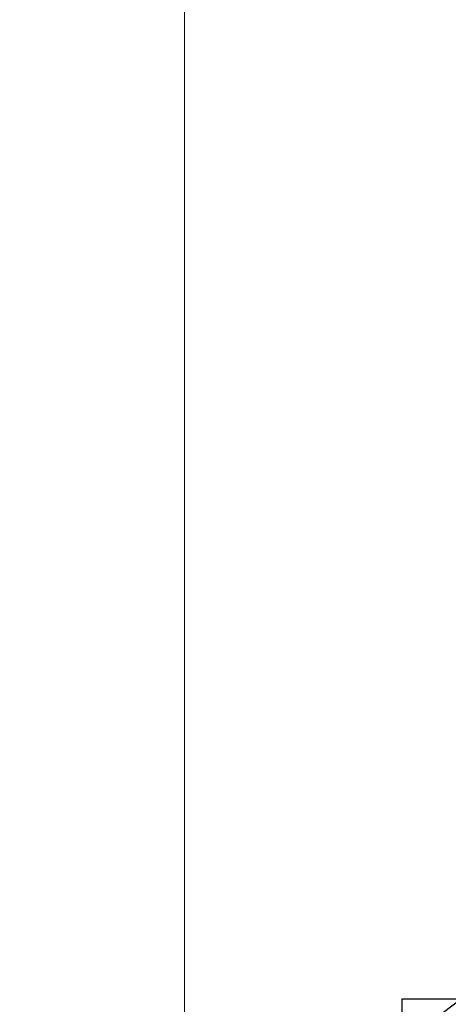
# Model space of a CAD drawing. Header units: millimetres. Extents: x 103872 to 294171, y 5570 to 32737.
# Tile 38 of 117: x 103872 to 106718, y 14174 to 20720. Entities that reach past the tile are written whole.
import ezdxf

# ---------------------------------------------------------------- set-up
doc = ezdxf.new("R2010")
doc.units = ezdxf.units.MM
doc.header["$LTSCALE"] = 2.5
for name, color, linetype, lineweight in [('00-ABM-PHE-DRAINAGE TEXT', 7, 'Continuous', 18), ('CKD Equipments', 252, 'Continuous', 0), ('Dimension', 40, 'Continuous', 0)]:
    doc.layers.add(name, color=color, linetype=linetype, lineweight=lineweight)
doc.layers.add('RCC', color=5, linetype='Continuous')
doc.styles.get("Standard").update_dxf_attribs({"font": 'GOTHIC.TTF'})
doc.dimstyles.get("Standard").update_dxf_attribs({"dimtxt": 0.18, "dimasz": 0.18, "dimexe": 0.18, "dimexo": 0.0625, "dimgap": 0.09, "dimtad": 0, "dimtih": 1, "dimtoh": 1, "dimdec": 4, "dimzin": 0, "dimdsep": 46, "dimtxsty": 'Standard', "dimcen": 0.09, "dimadec": 0, "dimazin": 0, "dimtfac": 1, "dimtdec": 4, "dimtofl": 0, "dimtmove": 0, "dimatfit": 3, "dimfxl": 1, "dimtolj": 1, "dimtzin": 0, "dimarcsym": 0})

# ---------------------------------------------------------------- blocks, each defined once
blk = doc.blocks.new('ARCH')
at = {"layer": 'CKD Equipments', "color": 8}
blk.add_lwpolyline([(113774.5, 23105), (123786.4, 23105), (123786.4, 5570.2), (113774.5, 5570.2)], close=True, dxfattribs=at)
at = {"layer": 'RCC', "color": 8}
blk.add_lwpolyline([(115220.8, 14210.6), (116120.8, 14210.6), (116120.8, 13310.6), (115220.8, 13310.6)], close=True, dxfattribs=at)

msp = doc.modelspace()

# ---------------------------------------------------------------- block references
at = {"layer": 'Dimension'}
msp.add_blockref('ARCH', (-8808, 0), dxfattribs=at)

# ---------------------------------------------------------------- next in the draw order: leaders
at = {"layer": '00-ABM-PHE-DRAINAGE TEXT', "linetype": 'ByBlock'}
msp.add_leader([(107030.3, 14380.4, 0.1), (106125.9, 13696.5, 0.1), (103872.4, 13696.5, 0.1)], dimstyle='Standard', override={"dimasz": 150}, dxfattribs=at)

doc.saveas('drawing.dxf')
